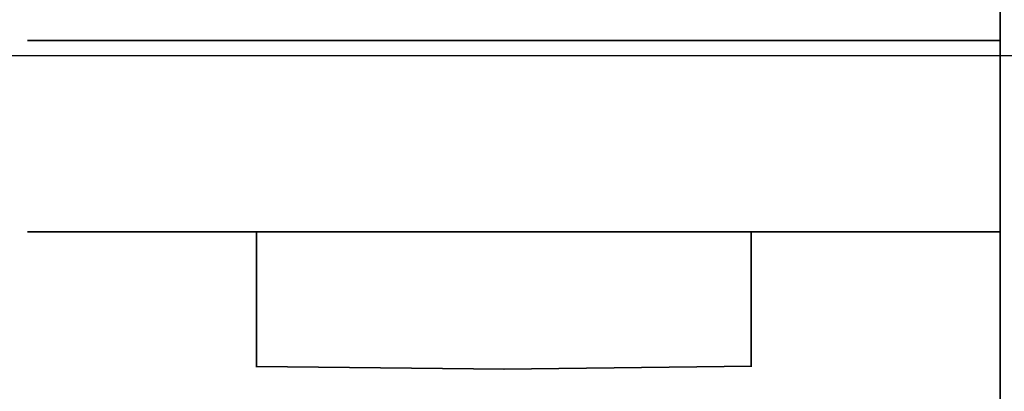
# Model space of a CAD drawing. Header units: millimetres. Extents: x 203 to 3426, y 719 to 2381.
# Tile 69 of 185: x 2546.038 to 2547.907, y 1112.451 to 1113.157. Entities that reach past the tile are written whole.
import ezdxf

# ---------------------------------------------------------------- set-up
doc = ezdxf.new("R2010")
doc.units = ezdxf.units.MM
doc.layers.add('45', color=7, linetype='Continuous')
doc.layers.add('E_Legrand_obudowy', color=7, linetype='Continuous')

# ---------------------------------------------------------------- blocks, each defined once
blk = doc.blocks.new('XL3 160 wnękowa 6x24M')
at = {"layer": 'E_Legrand_obudowy'}
blk.add_lwpolyline([(-215.641, -325.091), (215.545, -325.091), (215.545, -370.033), (-215.641, -370.033), (-215.641, -325.091)], dxfattribs=at)
blk = doc.blocks.new('ON300 T1+T2 - 4P')
at = {"layer": '45', "color": 59}
blk.add_lwpolyline([(53.961985, 22.921421), (53.98886, -41.901384), (53.961985, 22.921421)], close=True, dxfattribs=at)
at = {"layer": '45', "color": 7}
blk.add_lwpolyline([(53.96736, -7.4345), (53.972794, -21.870289), (53.972794, -25.38021), (53.972794, -37.862987), (53.972794, -37.87399), (55.412777, -38.000523), (55.412777, -41.901047), (58.673117, -41.906548), (58.673117, -41.901047), (67.367356, -41.901047), (67.367356, -41.917551), (70.627695, -41.917551), (70.627695, -40.888781), (70.627695, -38.000523), (71.975302, -37.879491), (71.969869, -25.396715), (71.969869, -21.886793), (71.964435, -7.445503)], dxfattribs=at)
for points in [[(36.133208, -21.865538), (53.983485, -21.865538), (36.133208, -21.865538)], [(53.983485, -25.375494), (36.133208, -25.375494), (53.983485, -25.375494)], [(40.33106, -27.859766), (40.33106, -25.375494), (40.33106, -27.859766)], [(49.411177, -25.375494), (49.411177, -27.848988), (49.411177, -25.375494)], [(40.33106, -27.848988), (44.881868, -27.899285), (40.33106, -27.848988)], [(44.871118, -27.899285), (49.421927, -27.8436), (44.871118, -27.899285)]]:
    blk.add_lwpolyline(points, close=True, dxfattribs=at)
blk = doc.blocks.new('G$CCC6CD2FA')
at = {"linetype": 'Continuous', "xscale": 0.103478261, "yscale": 0.103478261, "zscale": 0.103478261}
blk.add_blockref('ON300 T1+T2 - 4P', (-108.0208, 43.6921), dxfattribs=at)
at = {"layer": 'E_Legrand_obudowy', "color": 67, "true_color": 0x727430, "xscale": 0.1, "yscale": 0.1, "zscale": 0.1}
blk.add_blockref('XL3 160 wnękowa 6x24M', (-112.1857, 78.4038), dxfattribs=at)

msp = doc.modelspace()

# ---------------------------------------------------------------- block references
msp.add_blockref('G$CCC6CD2FA', (2650.3343, 1071.6878))

doc.saveas('drawing.dxf')
